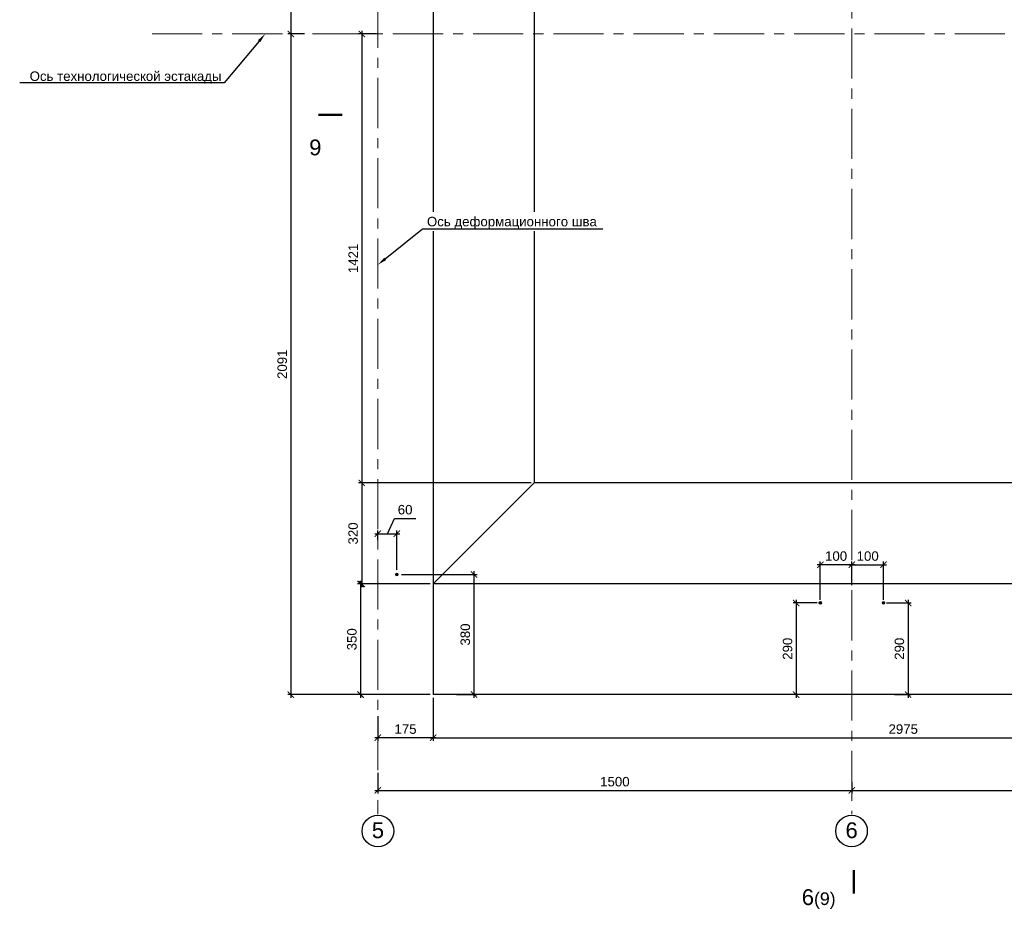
# Model space of a CAD drawing. Header units: millimetres. Extents: x 329474 to 722034, y 240588 to 423521.
# Tile 4 of 35: x 329474 to 360631, y 374611 to 402642. Entities that reach past the tile are written whole.
import ezdxf
from ezdxf import colors
from ezdxf.entities.mleader import LeaderData, LeaderLine
from ezdxf.math import Vec2, Vec3

# ---------------------------------------------------------------- set-up
doc = ezdxf.new("R2010")
doc.units = ezdxf.units.MM
doc.header["$LTSCALE"] = 10
doc.linetypes.add('осевая', pattern=[50.8, 31.75, -6.35, 6.35, -6.35])
for name, color, linetype, lineweight in [('бетон_35', 2, 'Continuous', 35), ('ГТО-2_Размеры', 7, 'Continuous', 15), ('Отдел_Выноски(стрелка)', 7, 'Continuous', 15), ('Отдел_Заглавные надписи', 7, 'Continuous', 30), ('Отдел_Разрезы. Сечения. Узлы', 7, 'Continuous', 15)]:
    doc.layers.add(name, color=color, linetype=linetype, lineweight=lineweight)
doc.layers.add('ГП_Штриховки', color=7, linetype='Continuous')
doc.layers.add('Оси', color=1, linetype='осевая')
doc.styles.add('arial', font='arial.ttf')
doc.styles.add('аrial', font='arial.ttf')
doc.styles.add('ариал 0.9', font='arial.ttf', dxfattribs={"width": 0.9})
doc.styles.add('Рогун1', font='arial.ttf')
doc.dimstyles.new('100 мм', dxfattribs={"dimscale": 100, "dimtxt": 3.5, "dimasz": 2, "dimexe": 1, "dimexo": 1, "dimgap": 1.2, "dimtad": 1, "dimdec": 0, "dimlfac": 0.1, "dimrnd": 0.0001, "dimtxsty": 'Рогун1', "dimblk": 'ARCHTICK', "dimcen": 2.5, "dimdle": 1, "dimaunit": 1, "dimadec": 1, "dimazin": 0, "dimtfac": 1, "dimtdec": 0, "dimtmove": 1, "dimatfit": 3, "dimldrblk": 'ARCHTICK', "dimfxl": 1, "dimtfill": 1, "dimarcsym": 0})

# ---------------------------------------------------------------- blocks, each defined once
blk = doc.blocks.new('_ArchTick')
at = {"color": 0, "linetype": 'ByBlock', "const_width": 0.15}
blk.add_lwpolyline([(-0.5, -0.5), (0.5, 0.5)], dxfattribs=at)
blk = doc.blocks.new('*D379')
at = {"layer": 'Defpoints', "color": 0, "transparency": 16777216}
for p in [(342558, 381281), (340808, 380696), (340808, 379914)]:
    blk.add_point(p, dxfattribs=at)
at = {"layer": 'ГТО-2_Размеры', "color": 0, "lineweight": -2, "transparency": 16777216}
for p, q in [((342558, 381181), (342558, 379814)), ((340808, 380596), (340808, 379814)), ((342658, 379914), (340708, 379914))]:
    blk.add_line(p, q, dxfattribs=at)
at = {"layer": 'ГТО-2_Размеры', "color": 0, "lineweight": -2, "transparency": 16777216, "xscale": 200, "yscale": 200, "zscale": 200, "rotation": 180}
blk.add_blockref('_ArchTick', (340808, 379914), dxfattribs=at)
at = {"layer": 'ГТО-2_Размеры', "color": 0, "lineweight": -2, "transparency": 16777216, "xscale": 200, "yscale": 200, "zscale": 200}
blk.add_blockref('_ArchTick', (342558, 379914), dxfattribs=at)
at = {"layer": 'ГТО-2_Размеры', "color": 0, "transparency": 16777216, "insert": (341683, 380187), "char_height": 300, "attachment_point": 5, "style": 'Рогун1'}
blk.add_mtext('175', dxfattribs=at)
blk = doc.blocks.new('*D380')
at = {"layer": 'Defpoints', "color": 0, "transparency": 16777216}
for p in [(340867, 402191), (340299, 387981), (342563, 387981)]:
    blk.add_point(p, dxfattribs=at)
at = {"layer": 'ГТО-2_Размеры', "color": 0, "lineweight": -2, "transparency": 16777216}
for p, q in [((340299, 402291), (340299, 387881)), ((340767, 402191), (340199, 402191)), ((342463, 387981), (340199, 387981))]:
    blk.add_line(p, q, dxfattribs=at)
at = {"layer": 'ГТО-2_Размеры', "color": 0, "lineweight": -2, "transparency": 16777216, "xscale": 200, "yscale": 200, "zscale": 200}
for p, rotation in [((340299, 402191), 90), ((340299, 387981), 270)]:
    blk.add_blockref('_ArchTick', p, dxfattribs=dict(at, rotation=rotation))
at = {"layer": 'ГТО-2_Размеры', "color": 0, "transparency": 16777216, "insert": (340028, 395086), "char_height": 300, "attachment_point": 5, "rotation": 90, "style": 'Рогун1'}
blk.add_mtext('1421', dxfattribs=at)
blk = doc.blocks.new('*D384')
at = {"layer": 'Defpoints', "color": 0, "transparency": 16777216}
for p in [(342558, 381281), (372308, 381281), (372308, 379914)]:
    blk.add_point(p, dxfattribs=at)
at = {"layer": 'ГТО-2_Размеры', "color": 0, "lineweight": -2, "transparency": 16777216}
for p, q in [((342558, 381181), (342558, 379814)), ((372308, 381181), (372308, 379814)), ((342458, 379914), (372408, 379914))]:
    blk.add_line(p, q, dxfattribs=at)
at = {"layer": 'ГТО-2_Размеры', "color": 0, "lineweight": -2, "transparency": 16777216, "xscale": 200, "yscale": 200, "zscale": 200, "rotation": 180}
blk.add_blockref('_ArchTick', (342558, 379914), dxfattribs=at)
at = {"layer": 'ГТО-2_Размеры', "color": 0, "lineweight": -2, "transparency": 16777216, "xscale": 200, "yscale": 200, "zscale": 200}
blk.add_blockref('_ArchTick', (372308, 379914), dxfattribs=at)
at = {"layer": 'ГТО-2_Размеры', "color": 0, "transparency": 16777216, "insert": (357433, 380187), "char_height": 300, "attachment_point": 5, "style": 'Рогун1'}
blk.add_mtext('2975', dxfattribs=at)
blk = doc.blocks.new('*D388')
at = {"layer": 'Defpoints', "color": 0, "transparency": 16777216}
for p in [(345758, 387981), (340299, 384781), (342558, 384781)]:
    blk.add_point(p, dxfattribs=at)
at = {"layer": 'ГТО-2_Размеры', "color": 0, "lineweight": -2, "transparency": 16777216}
for p, q in [((345658, 387981), (340199, 387981)), ((340299, 388081), (340299, 384681)), ((342458, 384781), (340199, 384781))]:
    blk.add_line(p, q, dxfattribs=at)
at = {"layer": 'ГТО-2_Размеры', "color": 0, "lineweight": -2, "transparency": 16777216, "xscale": 200, "yscale": 200, "zscale": 200}
for p, rotation in [((340299, 387981), 90), ((340299, 384781), 270)]:
    blk.add_blockref('_ArchTick', p, dxfattribs=dict(at, rotation=rotation))
at = {"layer": 'ГТО-2_Размеры', "color": 0, "transparency": 16777216, "insert": (340026, 386381), "char_height": 300, "attachment_point": 5, "rotation": 90, "style": 'Рогун1'}
blk.add_mtext('320', dxfattribs=at)
blk = doc.blocks.new('*D389')
at = {"layer": 'Defpoints', "color": 0, "transparency": 16777216}
for p in [(342558, 384781), (340261, 381281), (342558, 381281)]:
    blk.add_point(p, dxfattribs=at)
at = {"layer": 'ГТО-2_Размеры', "color": 0, "lineweight": -2, "transparency": 16777216}
for p, q in [((340261, 384881), (340261, 381181)), ((342458, 384781), (340161, 384781)), ((342458, 381281), (340161, 381281))]:
    blk.add_line(p, q, dxfattribs=at)
at = {"layer": 'ГТО-2_Размеры', "color": 0, "lineweight": -2, "transparency": 16777216, "xscale": 200, "yscale": 200, "zscale": 200}
for p, rotation in [((340261, 384781), 90), ((340261, 381281), 270)]:
    blk.add_blockref('_ArchTick', p, dxfattribs=dict(at, rotation=rotation))
at = {"layer": 'ГТО-2_Размеры', "color": 0, "transparency": 16777216, "insert": (339988, 383031), "char_height": 300, "attachment_point": 5, "rotation": 90, "style": 'Рогун1'}
blk.add_mtext('350', dxfattribs=at)
blk = doc.blocks.new('*D382')
at = {"layer": 'Defpoints', "color": 0, "transparency": 16777216}
for p in [(342558, 409981), (338055, 402191), (338578, 402191)]:
    blk.add_point(p, dxfattribs=at)
at = {"layer": 'ГТО-2_Размеры', "color": 0, "lineweight": -2, "transparency": 16777216}
for p, q in [((338055, 410081), (338055, 402091)), ((342458, 409981), (337955, 409981)), ((338478, 402191), (337955, 402191))]:
    blk.add_line(p, q, dxfattribs=at)
at = {"layer": 'ГТО-2_Размеры', "color": 0, "lineweight": -2, "transparency": 16777216, "xscale": 200, "yscale": 200, "zscale": 200}
for p, rotation in [((338055, 409981), 90), ((338055, 402191), 270)]:
    blk.add_blockref('_ArchTick', p, dxfattribs=dict(at, rotation=rotation))
at = {"layer": 'ГТО-2_Размеры', "color": 0, "transparency": 16777216, "insert": (337782, 406086), "char_height": 300, "attachment_point": 5, "rotation": 90, "style": 'Рогун1'}
blk.add_mtext('779', dxfattribs=at)
blk = doc.blocks.new('*D383')
at = {"layer": 'Defpoints', "color": 0, "transparency": 16777216}
for p in [(338585, 402191), (338055, 381281), (340261, 381281)]:
    blk.add_point(p, dxfattribs=at)
at = {"layer": 'ГТО-2_Размеры', "color": 0, "lineweight": -2, "transparency": 16777216}
for p, q in [((338055, 402291), (338055, 381181)), ((338485, 402191), (337955, 402191)), ((340161, 381281), (337955, 381281))]:
    blk.add_line(p, q, dxfattribs=at)
at = {"layer": 'ГТО-2_Размеры', "color": 0, "lineweight": -2, "transparency": 16777216, "xscale": 200, "yscale": 200, "zscale": 200}
for p, rotation in [((338055, 402191), 90), ((338055, 381281), 270)]:
    blk.add_blockref('_ArchTick', p, dxfattribs=dict(at, rotation=rotation))
at = {"layer": 'ГТО-2_Размеры', "color": 0, "transparency": 16777216, "insert": (337782, 391736), "char_height": 300, "attachment_point": 5, "rotation": 90, "style": 'Рогун1'}
blk.add_mtext('2091', dxfattribs=at)
blk = doc.blocks.new('*D390')
at = {"layer": 'Defpoints', "color": 0, "transparency": 16777216}
for p in [(340808, 378899), (355808, 378611), (355808, 378250)]:
    blk.add_point(p, dxfattribs=at)
at = {"layer": 'ГТО-2_Размеры', "color": 0, "lineweight": -2, "transparency": 16777216}
for p, q in [((340808, 378799), (340808, 378150)), ((340708, 378250), (355908, 378250)), ((355808, 378511), (355808, 378150))]:
    blk.add_line(p, q, dxfattribs=at)
at = {"layer": 'ГТО-2_Размеры', "color": 0, "lineweight": -2, "transparency": 16777216, "xscale": 200, "yscale": 200, "zscale": 200, "rotation": 180}
blk.add_blockref('_ArchTick', (340808, 378250), dxfattribs=at)
at = {"layer": 'ГТО-2_Размеры', "color": 0, "lineweight": -2, "transparency": 16777216, "xscale": 200, "yscale": 200, "zscale": 200}
blk.add_blockref('_ArchTick', (355808, 378250), dxfattribs=at)
at = {"layer": 'ГТО-2_Размеры', "color": 0, "transparency": 16777216, "insert": (348308, 378523), "char_height": 300, "attachment_point": 5, "style": 'Рогун1'}
blk.add_mtext('1500', dxfattribs=at)
blk = doc.blocks.new('*D391')
at = {"layer": 'Defpoints', "color": 0, "transparency": 16777216}
for p in [(355808, 378611), (370808, 378607), (370808, 378250)]:
    blk.add_point(p, dxfattribs=at)
at = {"layer": 'ГТО-2_Размеры', "color": 0, "lineweight": -2, "transparency": 16777216}
for p, q in [((355708, 378250), (370908, 378250)), ((355808, 378511), (355808, 378150)), ((370808, 378507), (370808, 378150))]:
    blk.add_line(p, q, dxfattribs=at)
at = {"layer": 'ГТО-2_Размеры', "color": 0, "lineweight": -2, "transparency": 16777216, "xscale": 200, "yscale": 200, "zscale": 200, "rotation": 180}
blk.add_blockref('_ArchTick', (355808, 378250), dxfattribs=at)
at = {"layer": 'ГТО-2_Размеры', "color": 0, "lineweight": -2, "transparency": 16777216, "xscale": 200, "yscale": 200, "zscale": 200}
blk.add_blockref('_ArchTick', (370808, 378250), dxfattribs=at)
at = {"layer": 'ГТО-2_Размеры', "color": 0, "transparency": 16777216, "insert": (363308, 378523), "char_height": 300, "attachment_point": 5, "style": 'Рогун1'}
blk.add_mtext('1500', dxfattribs=at)
blk = doc.blocks.new('*D396')
at = {"layer": 'Defpoints', "color": 0, "transparency": 16777216}
for p in [(341452, 385082), (343193, 381282), (343850, 381282)]:
    blk.add_point(p, dxfattribs=at)
at = {"layer": 'ГТО-2_Размеры', "color": 0, "lineweight": -2, "transparency": 16777216}
for p, q in [((343850, 385182), (343850, 381182)), ((341552, 385082), (343950, 385082)), ((343293, 381282), (343950, 381282))]:
    blk.add_line(p, q, dxfattribs=at)
at = {"layer": 'ГТО-2_Размеры', "color": 0, "lineweight": -2, "transparency": 16777216, "xscale": 200, "yscale": 200, "zscale": 200}
for p, rotation in [((343850, 385082), 90), ((343850, 381282), 270)]:
    blk.add_blockref('_ArchTick', p, dxfattribs=dict(at, rotation=rotation))
at = {"layer": 'ГТО-2_Размеры', "color": 0, "transparency": 16777216, "insert": (343576, 383182), "char_height": 300, "attachment_point": 5, "rotation": 90, "style": 'Рогун1'}
blk.add_mtext('380', dxfattribs=at)
blk = doc.blocks.new('*D397')
at = {"layer": 'Defpoints', "color": 0, "transparency": 16777216}
for p in [(341408, 386370), (340808, 386071), (341408, 385126)]:
    blk.add_point(p, dxfattribs=at)
at = {"layer": 'ГТО-2_Размеры', "color": 0, "lineweight": -2, "transparency": 16777216}
for p, q in [((341108, 386370), (341335, 386857)), ((341335, 386857), (342006, 386857)), ((340708, 386370), (341508, 386370)), ((340808, 386171), (340808, 386470)), ((341408, 385226), (341408, 386470))]:
    blk.add_line(p, q, dxfattribs=at)
at = {"layer": 'ГТО-2_Размеры', "color": 0, "lineweight": -2, "transparency": 16777216, "xscale": 200, "yscale": 200, "zscale": 200, "rotation": 180}
blk.add_blockref('_ArchTick', (340808, 386370), dxfattribs=at)
at = {"layer": 'ГТО-2_Размеры', "color": 0, "lineweight": -2, "transparency": 16777216, "xscale": 200, "yscale": 200, "zscale": 200}
blk.add_blockref('_ArchTick', (341408, 386370), dxfattribs=at)
at = {"layer": 'ГТО-2_Размеры', "color": 0, "transparency": 16777216, "insert": (341671, 387131), "char_height": 300, "attachment_point": 5, "style": 'Рогун1'}
blk.add_mtext('60', dxfattribs=at)
blk = doc.blocks.new('*D440')
at = {"layer": 'Defpoints', "color": 0, "transparency": 16777216}
for p in [(354808, 384181), (354047, 381281), (354458, 381281)]:
    blk.add_point(p, dxfattribs=at)
at = {"layer": 'ГТО-2_Размеры', "color": 0, "lineweight": -2, "transparency": 16777216}
for p, q in [((354708, 384181), (353947, 384181)), ((354047, 384281), (354047, 381181)), ((354358, 381281), (353947, 381281))]:
    blk.add_line(p, q, dxfattribs=at)
at = {"layer": 'ГТО-2_Размеры', "color": 0, "lineweight": -2, "transparency": 16777216, "xscale": 200, "yscale": 200, "zscale": 200}
for p, rotation in [((354047, 384181), 90), ((354047, 381281), 270)]:
    blk.add_blockref('_ArchTick', p, dxfattribs=dict(at, rotation=rotation))
at = {"layer": 'ГТО-2_Размеры', "color": 0, "transparency": 16777216, "insert": (353773, 382731), "char_height": 300, "attachment_point": 5, "rotation": 90, "style": 'Рогун1'}
blk.add_mtext('290', dxfattribs=at)
blk = doc.blocks.new('*D441')
at = {"layer": 'Defpoints', "color": 0, "transparency": 16777216}
for p in [(356808, 384181), (357058, 381281), (357586, 381281)]:
    blk.add_point(p, dxfattribs=at)
at = {"layer": 'ГТО-2_Размеры', "color": 0, "lineweight": -2, "transparency": 16777216}
for p, q in [((356908, 384181), (357686, 384181)), ((357586, 384281), (357586, 381181)), ((357158, 381281), (357686, 381281))]:
    blk.add_line(p, q, dxfattribs=at)
at = {"layer": 'ГТО-2_Размеры', "color": 0, "lineweight": -2, "transparency": 16777216, "xscale": 200, "yscale": 200, "zscale": 200}
for p, rotation in [((357586, 384181), 90), ((357586, 381281), 270)]:
    blk.add_blockref('_ArchTick', p, dxfattribs=dict(at, rotation=rotation))
at = {"layer": 'ГТО-2_Размеры', "color": 0, "transparency": 16777216, "insert": (357313, 382731), "char_height": 300, "attachment_point": 5, "rotation": 90, "style": 'Рогун1'}
blk.add_mtext('290', dxfattribs=at)
blk = doc.blocks.new('*D442')
at = {"layer": 'Defpoints', "color": 0, "transparency": 16777216}
for p in [(356808, 385390), (355808, 385091), (356808, 384181)]:
    blk.add_point(p, dxfattribs=at)
at = {"layer": 'ГТО-2_Размеры', "color": 0, "lineweight": -2, "transparency": 16777216}
for p, q in [((355808, 385191), (355808, 385490)), ((356808, 384281), (356808, 385490)), ((355708, 385390), (356908, 385390))]:
    blk.add_line(p, q, dxfattribs=at)
at = {"layer": 'ГТО-2_Размеры', "color": 0, "transparency": 16777216, "insert": (356308, 385663), "char_height": 300, "attachment_point": 5, "style": 'Рогун1', "bg_fill": 3, "box_fill_scale": 1.1, "bg_fill_color": 256, "bg_fill_true_color": 13158600, "bg_fill_transparency": 0}
blk.add_mtext('100', dxfattribs=at)
at = {"layer": 'ГТО-2_Размеры', "color": 0, "lineweight": -2, "transparency": 16777216, "xscale": 200, "yscale": 200, "zscale": 200, "rotation": 180}
blk.add_blockref('_ArchTick', (355808, 385390), dxfattribs=at)
at = {"layer": 'ГТО-2_Размеры', "color": 0, "lineweight": -2, "transparency": 16777216, "xscale": 200, "yscale": 200, "zscale": 200}
blk.add_blockref('_ArchTick', (356808, 385390), dxfattribs=at)
blk = doc.blocks.new('*D443')
at = {"layer": 'Defpoints', "color": 0, "transparency": 16777216}
for p in [(354808, 385390), (355808, 384648), (354808, 384181)]:
    blk.add_point(p, dxfattribs=at)
at = {"layer": 'ГТО-2_Размеры', "color": 0, "lineweight": -2, "transparency": 16777216}
for p, q in [((354808, 384281), (354808, 385490)), ((355808, 384748), (355808, 385490)), ((355908, 385390), (354708, 385390))]:
    blk.add_line(p, q, dxfattribs=at)
at = {"layer": 'ГТО-2_Размеры', "color": 0, "transparency": 16777216, "insert": (355308, 385663), "char_height": 300, "attachment_point": 5, "style": 'Рогун1', "bg_fill": 3, "box_fill_scale": 1.1, "bg_fill_color": 256, "bg_fill_true_color": 13158600, "bg_fill_transparency": 0}
blk.add_mtext('100', dxfattribs=at)
at = {"layer": 'ГТО-2_Размеры', "color": 0, "lineweight": -2, "transparency": 16777216, "xscale": 200, "yscale": 200, "zscale": 200, "rotation": 180}
blk.add_blockref('_ArchTick', (354808, 385390), dxfattribs=at)
at = {"layer": 'ГТО-2_Размеры', "color": 0, "lineweight": -2, "transparency": 16777216, "xscale": 200, "yscale": 200, "zscale": 200}
blk.add_blockref('_ArchTick', (355808, 385390), dxfattribs=at)

msp = doc.modelspace()

# ---------------------------------------------------------------- hatches: boundary and pattern name
at = {"layer": 'ГП_Штриховки', "true_color": 0x000000, "transparency": 33554610}
h = msp.add_hatch(color=18, dxfattribs=at)
h.dxf.hatch_style = 1
h.paths.add_polyline_path([(341452.2949977, 385081.5454628, -1), (341364.2949977, 385081.5454628, -1)])
h = msp.add_hatch(color=18, dxfattribs=at)
h.dxf.hatch_style = 1
h.paths.add_polyline_path([(354852.2945906, 384181.4900778, 1), (354764.2945906, 384181.4900778, 1)])
h = msp.add_hatch(color=18, dxfattribs=at)
h.dxf.hatch_style = 1
h.paths.add_polyline_path([(356852.2945906, 384181.4900778, 1), (356764.2945906, 384181.4900778, 1)])

# ---------------------------------------------------------------- linework, layer by layer
at = {"lineweight": 20}
for centre in [(341408.2949977, 385081.5454628), (341408.2949977, 385081.5454628), (354808.2945906, 384181.4900778), (354808.2945906, 384181.4900778), (356808.2945906, 384181.4900778), (356808.2945906, 384181.4900778)]:
    msp.add_circle(centre, 44, dxfattribs=at)
at = {"layer": 'бетон_35', "color": 3, "lineweight": 25, "ltscale": 10}
for p in [(342558.2945958, 409981.4900774), (385908.2945958, 381281.4900774)]:
    msp.add_line(p, (342558.2945958, 381281.4900774), dxfattribs=at)
for points in [[(342558.2945956, 406181.4900774), (345758.2945956, 402981.4900774), (345758.2945956, 387981.4900774), (342558.2945956, 384781.4900774)], [(375508.2945958, 387981.4900774), (345758.2945956, 387981.4900774)], [(372308.2945958, 384781.4900774), (342558.2945956, 384781.4900774)]]:
    msp.add_lwpolyline(points, dxfattribs=at)
at = {"layer": 'Оси', "linetype": 'осевая', "lineweight": 15, "ltscale": 5}
msp.add_line((333661.9078633, 402191.4900774), (389013.8910932, 402191.4900774), dxfattribs=at)
for points in [[(355808.2945958, 412523.6079381), (355808.2945958, 377460.9894884)], [(340808.2945958, 410958.8895063), (340808.2945958, 377461.2627882)]]:
    msp.add_lwpolyline(points, dxfattribs=at)
at = {"layer": 'Отдел_Разрезы. Сечения. Узлы'}
for points in [[(339679.4206184, 399632.9339209, 75, 75, 0), (338929.4206196, 399632.9768819, 75, 75, 0), (339179.4206192, 399632.9625616, 0, 100, 0), (339179.3919786, 399132.9625624, 0, 0, 0), (339179.3490176, 398382.9625636, 0, 0, 0)], [(355867.1755434, 375726.0738427, 75, 75, 0), (355866.6303757, 374976.0740409, 75, 75, 0), (355866.8120983, 375226.0739748, 0, 100, 0), (355366.8122304, 375226.4374199, 0, 0, 0), (354616.8124285, 375226.9825876, 0, 0, 0)]]:
    msp.add_lwpolyline(points, format="xyseb", dxfattribs=at)

# ---------------------------------------------------------------- texts
at = {"insert": (354221.5841282, 375120.0692812), "char_height": 2.5, "attachment_point": 1, "style": 'аrial'}
msp.add_mtext_dynamic_manual_height_columns('{\\H200x;6\\H0.8x;(9)}', width=3148.469281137, gutter_width=12.5, heights=[0], dxfattribs=at)
at = {"layer": 'Отдел_Разрезы. Сечения. Узлы', "style": 'ариал 0.9'}
msp.add_text('9', height=500, rotation=360, dxfattribs=at).set_placement((338633.8534591, 398348.8266728, 1507.2841379))

# ---------------------------------------------------------------- dimensions: what is measured, and where the dimension line sits
at = {"layer": 'ГТО-2_Размеры'}
for base, p1, p2, angle, picture, middle in [((338054.9815840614, 402191.4900774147), (342558.2945958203, 409981.4900774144), (338577.9783317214, 402191.4900774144), 270, '*D382', (337781.8096877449, 406086.4900774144)), ((338054.9815840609, 381281.4900774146), (338585.0313345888, 402191.4900774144), (340260.8029377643, 381281.4900774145), 270, '*D383', (337781.8096877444, 391736.4900774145)), ((340298.8029377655, 387981.4900774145), (340866.7292403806, 402191.4900774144), (342563.4485830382, 387981.4900774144), 90, '*D380', (340028.1890223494, 395086.4900774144)), ((340298.8029378, 384781.4900774), (345758.2945956, 387981.4900774), (342558.2945956, 384781.4900774), 270, '*D388', (340025.5287222, 386381.4900774)), ((343849.7141193, 381281.5454628), (341452.2949977, 385081.5454628), (343192.7454589, 381281.5454628), 90, '*D396', (343576.4399037, 383181.5454628)), ((340260.8029378, 381281.4900774), (342558.2945956, 384781.4900774), (342558.2945958, 381281.4900774), 270, '*D389', (339987.5287222, 383031.4900774)), ((354046.6189047, 381281.4900774), (354808.2945906, 384181.4900778), (354458.2945906, 381281.4900774), 90, '*D440', (353773.4470084, 382731.4900776)), ((357586.2535407, 381281.4900774), (356808.2945906, 384181.4900778), (357058.2945906, 381281.4900774), 90, '*D441', (357313.0816444, 382731.4900776))]:
    dim = msp.add_linear_dim(base=base, p1=p1, p2=p2, angle=angle, dimstyle='100 мм', override={"dimtxt": 3, "dimdec": 6, "dimtfill": 0}, dxfattribs=at)
    dim.commit()
    dim.dimension.update_dxf_attribs({"geometry": picture, "text_midpoint": middle})
for base, p1, p2, picture, middle in [((341408.2949977, 386369.5275896), (340808.2950011, 386070.6874871), (341408.2949977, 385125.5454628), '*D397', (341455.4352299, 386857.4089541)), ((340808.2945958, 379913.7060177), (342558.2945958, 381281.4900774), (340808.2945958, 380695.6291712), '*D379', (341683.2945958, 379913.7060177))]:
    dim = msp.add_linear_dim(base=base, p1=p1, p2=p2, dimstyle='100 мм', override={"dimtxt": 3, "dimdec": 6, "dimtfill": 0}, dxfattribs=at)
    dim.commit()
    dim.dimension.update_dxf_attribs({"geometry": picture, "text_midpoint": middle, "dimtype": 160})
for base, p1, p2, picture, middle in [((372308.2945958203, 379913.7060176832), (342558.2945958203, 381281.4900774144), (372308.2945958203, 381281.4900774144), '*D384', (357433.2945958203, 380186.8779139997)), ((355808.2945958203, 378249.5780502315), (340808.2945958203, 378899.008011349), (355808.2945958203, 378610.5420876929), '*D390', (348308.2945958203, 378522.749946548)), ((370808.2945958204, 378249.5780502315), (355808.2945958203, 378610.5420876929), (370808.2945958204, 378606.7728721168), '*D391', (363308.2945958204, 378522.749946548))]:
    dim = msp.add_linear_dim(base=base, p1=p1, p2=p2, dimstyle='100 мм', override={"dimtxt": 3, "dimdec": 6, "dimtfill": 0}, dxfattribs=at)
    dim.commit()
    dim.dimension.update_dxf_attribs({"geometry": picture, "text_midpoint": middle})

# ---------------------------------------------------------------- leaders
at = {"layer": 'Отдел_Выноски(стрелка)'}
ml = msp.add_multileader_mtext('Standard', dxfattribs=at)
ml.set_content('Ось технологической эстакады', color=256, style='arial')
ml.set_leader_properties()
ml.build(insert=Vec2(0, 0))
ml.multileader.update_dxf_attribs({"text_left_attachment_type": 6, "text_right_attachment_type": 6, "dogleg_length": 136.6171409, "arrow_head_size": 300})
ctx = ml.context
ctx.base_point, ctx.char_height, ctx.arrow_head_size, ctx.plane_origin = Vec3(329786.4202175, 400642.7815023), 300, 300, Vec3(338025.974652, 395260.5375761)
ctx.left_attachment, ctx.right_attachment = 6, 6
notes = []
notes.append((ctx, [(1, (1, 1, 0), (335949.5475903, 400642.7815023), (-1, 0), 136.6171409, [(0, [(337240.9678945, 402191.4900774)], 0, [])])]))
ctx.mtext.insert, ctx.mtext.width, ctx.mtext.flow_direction = Vec3(329788.4202175, 401004.3776824), 6678.85940834, 5
for ctx, leaders in notes:
    for number, flags, end, landing, length, lines in leaders:
        leader = LeaderData()
        leader.index, (leader.has_last_leader_line, leader.has_dogleg_vector, leader.attachment_direction) = number, flags
        leader.last_leader_point, leader.dogleg_vector, leader.dogleg_length = Vec3(end), Vec3(landing), length
        for number, points, colour, breaks in lines:
            line = LeaderLine()
            line.index, line.vertices, line.color, line.breaks = number, Vec3.list(points), colors.encode_raw_color(colour), breaks
            leader.lines.append(line)
        ctx.leaders.append(leader)

# ---------------------------------------------------------------- next in the draw order: texts
at = {"layer": 'Отдел_Заглавные надписи', "char_height": 500, "attachment_point": 5, "style": 'arial', "bg_fill": 3, "box_fill_scale": 1.5, "bg_fill_color": 256, "bg_fill_transparency": 0}
for s, insert in [('\\pxqc;5', (340810.5217469, 376983.4712512)), ('\\pxqc;6', (355798.8328106, 376983.3346013))]:
    msp.add_mtext(s, dxfattribs=dict(at, insert=insert))

# ---------------------------------------------------------------- next in the draw order: dimensions: what is measured, and where the dimension line sits
at = {"layer": 'ГТО-2_Размеры'}
dim = msp.add_linear_dim(base=(356808.2945906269, 385390.2132253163), p1=(355808.2945854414, 385091.3731228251), p2=(356808.2945906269, 384181.4900778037), dimstyle='100 мм', override={"dimtxt": 3, "dimdec": 6}, dxfattribs=at)
dim.commit()
dim.dimension.update_dxf_attribs({"geometry": '*D442', "text_midpoint": (356308.2945880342, 385390.2132253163), "dimtype": 160})

# ---------------------------------------------------------------- next in the draw order: leaders
at = {"layer": 'Отдел_Выноски(стрелка)'}
ml = msp.add_multileader_mtext('Standard', dxfattribs=at)
ml.set_content('Ось деформационного шва', color=256, style='arial')
ml.set_leader_properties()
ml.build(insert=Vec2(0, 0))
ml.multileader.update_dxf_attribs({"text_left_attachment_type": 6, "text_right_attachment_type": 6, "dogleg_length": 136.6171409, "arrow_head_size": 300})
ctx = ml.context
ctx.base_point, ctx.char_height, ctx.arrow_head_size, ctx.plane_origin = Vec3(342358.2847704, 396018.4027009), 300, 300, Vec3(321108.6771309, 415744.0669726)
ctx.left_attachment, ctx.right_attachment = 6, 6
notes = []
notes.append((ctx, [(0, (1, 1, 0), (342221.6676294, 396018.4027009), (1, 0), 136.6171409, [(0, [(340808.2945958, 394884.7796643)], 0, [])])]))
ctx.mtext.insert, ctx.mtext.width, ctx.mtext.defined_height, ctx.mtext.flow_direction = Vec3(342360.2847704, 396401.690559), 5566.196158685, 1533.1514325, 5
ctx.mtext.has_bg_fill, ctx.mtext.bg_color, ctx.mtext.bg_scale_factor, ctx.mtext.bg_transparency, ctx.mtext.use_window_bg_color = 1, -1027028792, 1.5, 0, 1
for ctx, leaders in notes:
    for number, flags, end, landing, length, lines in leaders:
        leader = LeaderData()
        leader.index, (leader.has_last_leader_line, leader.has_dogleg_vector, leader.attachment_direction) = number, flags
        leader.last_leader_point, leader.dogleg_vector, leader.dogleg_length = Vec3(end), Vec3(landing), length
        for number, points, colour, breaks in lines:
            line = LeaderLine()
            line.index, line.vertices, line.color, line.breaks = number, Vec3.list(points), colors.encode_raw_color(colour), breaks
            leader.lines.append(line)
        ctx.leaders.append(leader)

# ---------------------------------------------------------------- next in the draw order: linework, layer by layer
for centre in [(340808.2945958, 376961.2627882), (355796.6056595, 376961.1261383)]:
    msp.add_circle(centre, 500)

# ---------------------------------------------------------------- next in the draw order: dimensions: what is measured, and where the dimension line sits
at = {"layer": 'ГТО-2_Размеры'}
dim = msp.add_linear_dim(base=(354808.2945906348, 385390.2132253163), p1=(355808.2945958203, 384648.3775876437), p2=(354808.2945906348, 384181.4900777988), angle=180, dimstyle='100 мм', override={"dimtxt": 3, "dimdec": 6}, dxfattribs=at)
dim.commit()
dim.dimension.update_dxf_attribs({"geometry": '*D443', "text_midpoint": (355308.2945880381, 385390.2132253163), "dimtype": 160})

doc.saveas('drawing.dxf')
